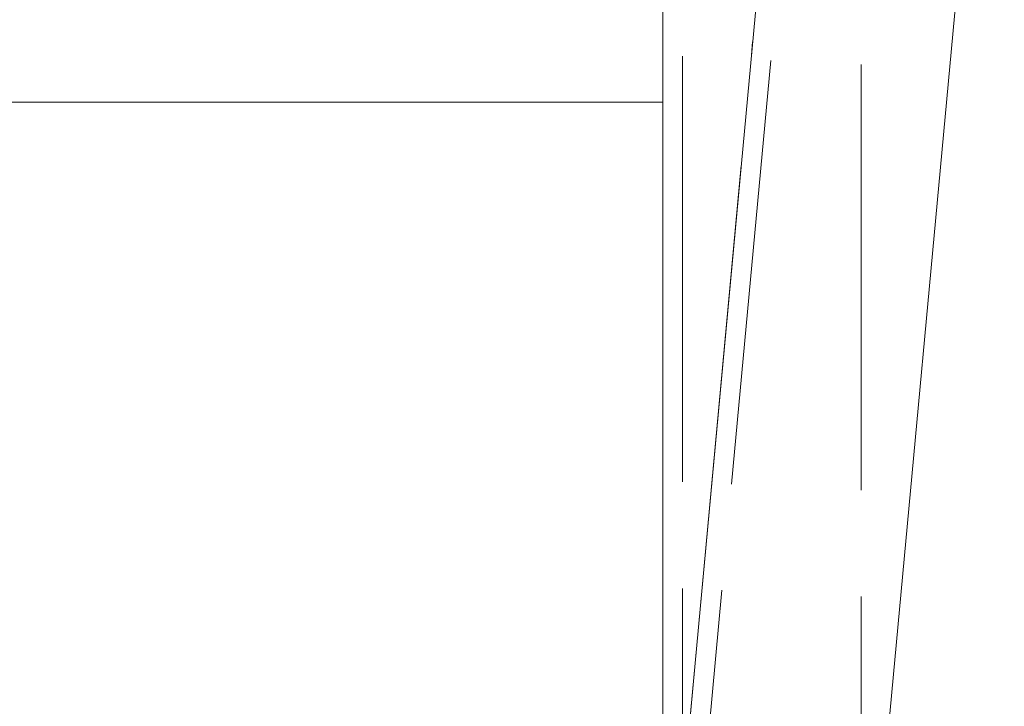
# Paper-space layout 'Layout1' of a CAD drawing. Extents: x -2 to 1033, y -36 to 596.
# Tile 137 of 181: x 701.84 to 708.78, y 500.32 to 505.16. Entities that reach past the tile are written whole.
import ezdxf

# ---------------------------------------------------------------- set-up
doc = ezdxf.new("R2010")
doc.units = 0
doc.linetypes.add('ACAD_ISO02W100', pattern=[15, 12, -3])
doc.linetypes.add('ACAD_ISO04W100', pattern=[30.5, 24, -3, 0.5, -3])
doc.layers.add('SS_1.ET-HALA_TaO-JD-LAVKA-ZEBRIK', color=9, linetype='CONTINUOUS', lineweight=13)

psp = doc.layouts.get("Layout1")

# ---------------------------------------------------------------- linework, layer by layer
at = {"layer": 'SS_1.ET-HALA_TaO-JD-LAVKA-ZEBRIK', "color": 5, "linetype": 'Continuous', "ltscale": 0.25}
for p, q in [((706.3704, 534.2051), (706.3704, 499.2604)), ((708.3704, 519.7604), (706.3704, 498.1604)), ((707.7704, 498.0958), (709.7644, 519.6313)), ((698.3704, 504.5804), (706.3704, 504.5804))]:
    psp.add_line(p, q, dxfattribs=at)
at = {"layer": 'SS_1.ET-HALA_TaO-JD-LAVKA-ZEBRIK', "color": 9, "linetype": 'ACAD_ISO04W100', "ltscale": 0.25}
for p, q in [((706.3704, 497.1604), (706.3704, 534.2051)), ((706.3704, 498.1604), (708.3704, 519.7604))]:
    psp.add_line(p, q, dxfattribs=at)
at = {"layer": 'SS_1.ET-HALA_TaO-JD-LAVKA-ZEBRIK', "color": 9, "linetype": 'ACAD_ISO02W100', "ltscale": 0.25}
for p, q in [((706.5104, 498.1539), (706.5104, 534.2051)), ((706.5104, 498.154), (708.5098, 519.7475)), ((707.7704, 498.0958), (707.7704, 513.2804))]:
    psp.add_line(p, q, dxfattribs=at)

doc.saveas('drawing.dxf')
